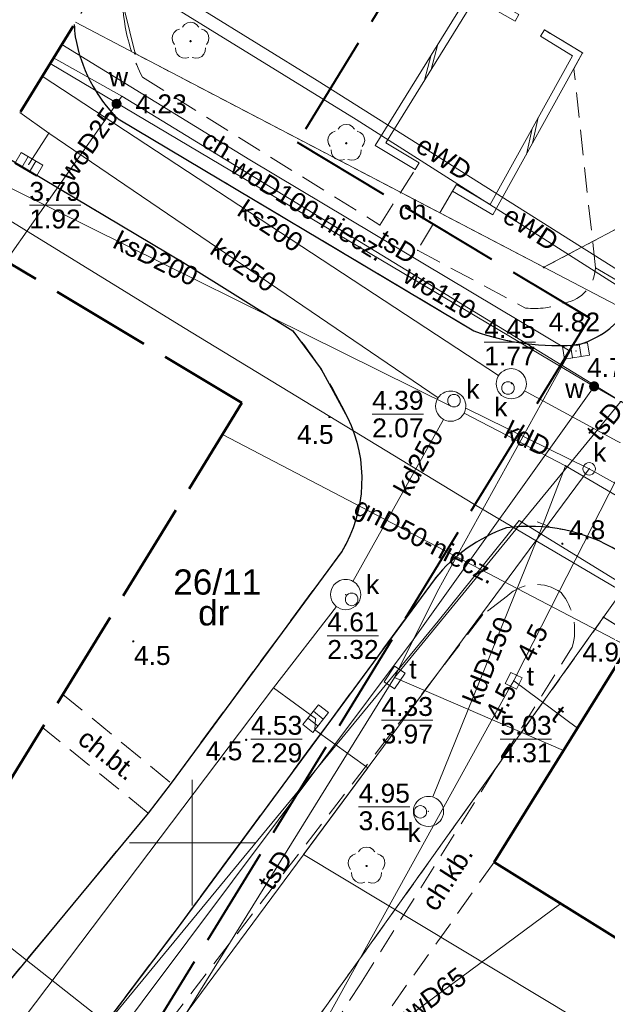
# Model space of a CAD drawing. Extents: x 5477758 to 5478338, y 5918296 to 5918502.
# Tile 52 of 138: x 5477893 to 5477916, y 5918394 to 5918433. Entities that reach past the tile are written whole.
import ezdxf
from ezdxf.enums import TextEntityAlignment as Align

# ---------------------------------------------------------------- set-up
doc = ezdxf.new("R2010")
doc.units = 0
doc.header["$PDSIZE"] = 0.75
for name, pattern in [('PRZER1-1', [2, 1, -1]), ('PRZER2-1', [3, 2, -1]), ('PRZER3-1', [4, 3, -1]), ('PRZER4-1', [5, 4, -1])]:
    doc.linetypes.add(name, pattern=pattern)
doc.layers.get('0').update_dxf_attribs({"linetype": 'CONTINUOUS', "lineweight": 13})
for name, color, linetype, lineweight in [('GEPPGD', 7, 'CONTINUOUS', 18), ('GESBZO', 7, 'CONTINUOUS', 50), ('GESDZI', 7, 'CONTINUOUS', 18), ('GESDZI_O', 7, 'CONTINUOUS', 18), ('GESUZY', 96, 'PRZER1-1', 18), ('GESUZY_O', 96, 'PRZER1-1', 18), ('GSLKRW', 7, 'CONTINUOUS', 25), ('GSPPRB', 7, 'CONTINUOUS', 20), ('GSPRDL', 96, 'CONTINUOUS', 18), ('GSPWPN', 7, 'CONTINUOUS', 13), ('GSPWPN_O', 7, 'CONTINUOUS', 13), ('GSSDSO', 7, 'CONTINUOUS', 18), ('GSSKOA', 7, 'PRZER3-1', 18), ('GSSKOD', 7, 'PRZER2-1', 18), ('GSSKOD_O', 7, 'PRZER2-1', 18), ('GULCPR', 212, 'CONTINUOUS', 18), ('GULCPR_O', 212, 'CONTINUOUS', 18), ('GULEPR', 1, 'CONTINUOUS', 18), ('GULEPR_O', 1, 'CONTINUOUS', 18), ('GULGPR', 2, 'CONTINUOUS', 18), ('GULGPR_O', 2, 'CONTINUOUS', 18), ('GULKPR', 36, 'CONTINUOUS', 18), ('GULKPR_O', 36, 'CONTINUOUS', 18), ('GULTPR', 30, 'CONTINUOUS', 18), ('GULTPR_O', 30, 'CONTINUOUS', 18), ('GULWPR', 5, 'CONTINUOUS', 18), ('GULWPR_O', 5, 'CONTINUOUS', 18), ('GUPIKP', 7, 'CONTINUOUS', 18), ('GUPIWZ', 7, 'CONTINUOUS', 18), ('GUPIWZ_O', 7, 'CONTINUOUS', 18), ('GUPKKS', 36, 'CONTINUOUS', 18), ('GUPKSD', 36, 'CONTINUOUS', 18), ('GUPPRZ', 7, 'CONTINUOUS', 18), ('GUPPRZ_O', 7, 'CONTINUOUS', 18), ('GUPWZA', 5, 'CONTINUOUS', 18), ('GUPWZA_O', 5, 'CONTINUOUS', 18), ('GUPZCP', 7, 'CONTINUOUS', 18), ('GUSIKP', 7, 'CONTINUOUS', 18), ('zakres', 150, 'PRZER4-1', 50)]:
    doc.layers.add(name, color=color, linetype=linetype, lineweight=lineweight)
doc.layers.add('kołnierz', color=11, linetype='CONTINUOUS', lineweight=70, plot=False)
doc.styles.add('GEO-INFO', font='arial.ttf')

# ---------------------------------------------------------------- blocks, each defined once
blk = doc.blocks.new('POINT')
at = {"color": 0}
blk.add_point((0, 0), dxfattribs=at)
blk = doc.blocks.new('EPPGN')
blk.add_hatch(color=0).paths.add_polyline_path([(0, -0.09), (0.027812, -0.085595), (0.052901, -0.072812), (0.072812, -0.052901), (0.085595, -0.027812), (0.09, 0), (0.085595, 0.027812), (0.072812, 0.052901), (0.052901, 0.072812), (0.027812, 0.085595), (0, 0.09), (-0.027812, 0.085595), (-0.052901, 0.072812), (-0.072812, 0.052901), (-0.085595, 0.027812), (-0.09, 0), (-0.085595, -0.027812), (-0.072812, -0.052901), (-0.052901, -0.072812), (-0.027812, -0.085595)])
blk = doc.blocks.new('ODTN_2')
at = {"color": 0}
for points in [[(-1.5, -0.5), (0.5, 0.5)], [(-0.5, -0.5), (1.5, 0.5)]]:
    blk.add_lwpolyline(points, dxfattribs=at)
blk = doc.blocks.new('SPDLP')
blk.add_hatch(color=0).paths.add_polyline_path([(0, -0.09), (0.027812, -0.085595), (0.052901, -0.072812), (0.072812, -0.052901), (0.085595, -0.027812), (0.09, 0), (0.085595, 0.027812), (0.072812, 0.052901), (0.052901, 0.072812), (0.027812, 0.085595), (0, 0.09), (-0.027812, 0.085595), (-0.052901, 0.072812), (-0.072812, 0.052901), (-0.085595, 0.027812), (-0.09, 0), (-0.085595, -0.027812), (-0.072812, -0.052901), (-0.052901, -0.072812), (-0.027812, -0.085595)])
at = {"color": 0}
for points in [[(-1.271938, -0.268652), (-1.40916, -0.048001), (-1.462858, 0.20623), (-1.426585, 0.463525), (-1.304695, 0.693003), (-1.11182, 0.867117), (-0.871109, 0.964971)], [(-0.648554, 1.126667), (-0.481106, 1.325358), (-0.255912, 1.454989), (0, 1.5), (0.255912, 1.454989), (0.481106, 1.325358), (0.648554, 1.126667)], [(0.871109, 0.964971), (1.11182, 0.867117), (1.304695, 0.693003), (1.426585, 0.463525), (1.462858, 0.20623), (1.40916, -0.048001), (1.271938, -0.268652)], [(-0.137547, -1.292703), (-0.389802, -1.355024), (-0.648184, -1.327532), (-0.881678, -1.213525), (-1.062258, -1.026689), (-1.168249, -0.78945), (-1.186929, -0.530282)], [(1.186929, -0.530282), (1.168249, -0.78945), (1.062258, -1.026689), (0.881678, -1.213525), (0.648184, -1.327532), (0.389802, -1.355024), (0.137547, -1.292703)]]:
    blk.add_lwpolyline(points, dxfattribs=at)
blk = doc.blocks.new('KOLO')
blk.add_hatch(color=0).paths.add_polyline_path([(-0.5, 0), (-0.482963, -0.12941), (-0.433013, -0.25), (-0.353553, -0.353553), (-0.25, -0.433013), (-0.12941, -0.482963), (0, -0.5), (0.12941, -0.482963), (0.25, -0.433013), (0.353553, -0.353553), (0.433013, -0.25), (0.482963, -0.12941), (0.5, 0), (0.482963, 0.12941), (0.433013, 0.25), (0.353553, 0.353553), (0.25, 0.433013), (0.12941, 0.482963), (0, 0.5), (-0.12941, 0.482963), (-0.25, 0.433013), (-0.353553, 0.353553), (-0.433013, 0.25), (-0.482963, 0.12941)])
blk = doc.blocks.new('OKRAG_PELNY')
at = {"color": 0}
blk.add_lwpolyline([(0, 0.5), (0.12941, 0.482963), (0.25, 0.433013), (0.353553, 0.353553), (0.433013, 0.25), (0.482963, 0.12941), (0.5, 0), (0.482963, -0.12941), (0.433013, -0.25), (0.353553, -0.353553), (0.25, -0.433013), (0.12941, -0.482963), (0, -0.5), (-0.12941, -0.482963), (-0.25, -0.433013), (-0.353553, -0.353553), (-0.433013, -0.25), (-0.482963, -0.12941), (-0.5, 0), (-0.482963, 0.12941), (-0.433013, 0.25), (-0.353553, 0.353553), (-0.25, 0.433013), (-0.12941, 0.482963)], close=True, dxfattribs=at)
blk = doc.blocks.new('SUUS05')
at = {"color": 0}
blk.add_lwpolyline([(0.5, -0.25), (-0.5, -0.25), (-0.5, 0.25), (0.5, 0.25)], close=True, dxfattribs=at)
for points in [[(-0.175, -0.25), (-0.175, 0.25)], [(0.175, -0.25), (0.175, 0.25)]]:
    blk.add_lwpolyline(points, dxfattribs=at)
blk = doc.blocks.new('PROSTOKAT1_5-1_PELNY')
at = {"color": 0}
blk.add_lwpolyline([(0.75, -0.5), (-0.75, -0.5), (-0.75, 0.5), (0.75, 0.5)], close=True, dxfattribs=at)
blk = doc.blocks.new('KWADRAT_NIEPRZEZR')
at = {"color": 0}
blk.add_lwpolyline([(-0.5, -0.5), (0.5, -0.5), (0.5, 0.5), (-0.5, 0.5)], close=True, dxfattribs=at)
blk = doc.blocks.new('PION_C')
at = {"color": 0}
blk.add_lwpolyline([(0, 0.5), (0, -0.5)], dxfattribs=at)

msp = doc.modelspace()

# ---------------------------------------------------------------- linework, layer by layer
at = {"color": 7, "linetype": 'Continuous', "lineweight": 13, "flags": 128}
for points in [[(5477900, 5918397.5), (5477900, 5918402.5)], [(5477897.5, 5918400), (5477902.5, 5918400)]]:
    msp.add_lwpolyline(points, dxfattribs=at)
at = {"layer": 'GESBZO', "color": 7, "linetype": 'Continuous', "lineweight": 50}
for points in [[(5477911.982, 5918399.231), (5477917.56, 5918408.197), (5477972.897, 5918373.915)], [(5477967.119, 5918364.903), (5477911.982, 5918399.231)]]:
    msp.add_lwpolyline(points, dxfattribs=at)
at = {"layer": 'GESDZI', "color": 7, "linetype": 'Continuous', "lineweight": 18}
for points in [[(5477937.825, 5918494.464), (5477897.61, 5918435.89), (5477897.31, 5918433.06), (5477897.73, 5918431.34), (5477913.96, 5918422.85), (5477918.68, 5918425.35), (5477941.35, 5918412.22), (5477950.46, 5918406.9), (5477958.503, 5918401.94)], [(5477897.73, 5918431.34), (5477897.31, 5918433.06), (5477897.61, 5918435.89), (5477895.577, 5918432.935)], [(5477927.041, 5918302.392), (5477865.49, 5918345.57), (5477899.13, 5918390.84), (5477901.96, 5918388.82), (5477916.33, 5918408.95), (5477922.92, 5918418.17), (5477913.96, 5918422.85), (5477897.73, 5918431.34), (5477895.359, 5918432.58)], [(5477895.359, 5918432.58), (5477897.73, 5918431.34)], [(5477958.503, 5918401.94), (5477950.46, 5918406.9), (5477941.35, 5918412.22), (5477918.68, 5918425.35), (5477913.96, 5918422.85), (5477922.92, 5918418.17), (5477916.33, 5918408.95), (5477972.897, 5918373.915)], [(5477972.897, 5918373.915), (5477916.33, 5918408.95), (5477901.96, 5918388.82), (5477899.13, 5918390.84), (5477865.49, 5918345.57), (5477927.041, 5918302.392)]]:
    msp.add_lwpolyline(points, dxfattribs=at)
at = {"layer": 'GESUZY', "color": 96, "linetype": 'PRZER1-1', "lineweight": 18, "ltscale": 0.5}
for points in [[(5477958.503, 5918401.94), (5477950.46, 5918406.9), (5477941.35, 5918412.22), (5477918.68, 5918425.35), (5477913.96, 5918422.85), (5477897.73, 5918431.34), (5477897.31, 5918433.06), (5477897.61, 5918435.89), (5477937.825, 5918494.464)], [(5477937.825, 5918494.464), (5477897.61, 5918435.89), (5477897.31, 5918433.06), (5477897.73, 5918431.34), (5477913.96, 5918422.85), (5477918.68, 5918425.35), (5477941.35, 5918412.22), (5477950.46, 5918406.9), (5477958.503, 5918401.94)], [(5477927.041, 5918302.392), (5477865.49, 5918345.57), (5477899.13, 5918390.84), (5477901.96, 5918388.82), (5477916.33, 5918408.95), (5477972.897, 5918373.915)], [(5477972.897, 5918373.915), (5477916.33, 5918408.95), (5477901.96, 5918388.82), (5477899.13, 5918390.84), (5477865.49, 5918345.57), (5477927.041, 5918302.392)]]:
    msp.add_lwpolyline(points, dxfattribs=at)
at = {"layer": 'GSLKRW', "color": 7, "linetype": 'Continuous', "lineweight": 25}
for points in [[(5477895.308, 5918432.497, 0.01241), (5477895.353, 5918432.004, 0.157577), (5477897.052, 5918428.743), (5477911.178, 5918420.326, 0.107372), (5477915.322, 5918419.772, 0.229991), (5477917.649, 5918421.865)], [(5477892.207, 5918427.459), (5477899.62, 5918423.06), (5477903.99, 5918420.33), (5477905.11, 5918418.8), (5477906.16, 5918416.89, -0.254493), (5477905.93, 5918411.56), (5477899.156, 5918402.364), (5477898.251, 5918401.178), (5477889.65, 5918390.79), (5477887.64, 5918388.46, -0.185281), (5477884.097, 5918388.372)], [(5477916.923, 5918411.582, 0.17002), (5477912.469, 5918412.502, 0.138117), (5477909.644, 5918410.498), (5477899.436, 5918396.65), (5477887.751, 5918381.183), (5477876.648, 5918366.683), (5477867.96, 5918355.16), (5477862.12, 5918347.42), (5477861.665, 5918346.805)]]:
    msp.add_lwpolyline(points, format="xyb", dxfattribs=at)
at = {"layer": 'GSPPRB', "color": 7, "linetype": 'Continuous', "lineweight": 20}
for p in [(5477913.986, 5918432.279), (5477915.493, 5918431.361), (5477894.304, 5918428.18), (5477908.851, 5918426.74), (5477910.337, 5918425.874), (5477907.441, 5918424.526), (5477908.947, 5918423.53), (5477914.819, 5918414.967), (5477908.77, 5918408.053), (5477903.221, 5918406.146), (5477915.288, 5918404.546), (5477914.736, 5918403.658), (5477899.156, 5918402.364), (5477898.251, 5918401.178), (5477911.982, 5918399.231), (5477914.632, 5918397.581)]:
    msp.add_point(p, dxfattribs=at)
at = {"layer": 'GSSDSO', "color": 7, "linetype": 'Continuous', "lineweight": 18}
for points in [[(5477909.005, 5918426.998), (5477907.681, 5918427.788), (5477911.227, 5918433.536), (5477912.82, 5918432.623), (5477912.969, 5918432.883), (5477911.124, 5918433.94), (5477907.266, 5918427.687), (5477908.851, 5918426.74)], [(5477913.83, 5918432.023), (5477915.091, 5918431.254), (5477911.82, 5918425.344), (5477910.491, 5918426.132), (5477910.337, 5918425.874), (5477911.933, 5918424.928), (5477915.493, 5918431.361), (5477913.986, 5918432.279)]]:
    msp.add_lwpolyline(points, close=True, dxfattribs=at)
at = {"layer": 'GSSKOA', "color": 7, "linetype": 'PRZER3-1', "lineweight": 18, "ltscale": 0.5}
for points in [[(5477895.308, 5918432.497, 0.01241), (5477895.353, 5918432.004, 0.157577), (5477897.052, 5918428.743), (5477911.178, 5918420.326, 0.107372), (5477915.322, 5918419.772, 0.229991), (5477917.649, 5918421.865), (5477920.002, 5918420.365), (5477922.774, 5918418.644), (5477934.671, 5918411.296), (5477936.246, 5918410.3), (5477952.54, 5918400.183), (5477955.756, 5918401.59), (5477958.309, 5918402.569), (5477959.059, 5918402.92)], [(5477884.1, 5918388.376, 0.183818), (5477887.645, 5918388.462), (5477889.648, 5918390.789), (5477898.251, 5918401.178), (5477899.156, 5918402.364), (5477905.925, 5918411.557, 0.25557), (5477906.159, 5918416.892, 0.066675), (5477903.985, 5918420.327)], [(5477916.923, 5918411.582, 0.17002), (5477912.469, 5918412.502, 0.138117), (5477909.644, 5918410.498), (5477899.436, 5918396.65), (5477887.751, 5918381.183), (5477876.648, 5918366.683), (5477867.96, 5918355.16), (5477862.12, 5918347.42), (5477861.665, 5918346.805)]]:
    msp.add_lwpolyline(points, format="xyb", dxfattribs=at)
msp.add_lwpolyline([(5477903.985, 5918420.327), (5477899.618, 5918423.057), (5477892.208, 5918427.46)], dxfattribs=at)
at = {"layer": 'GSSKOD', "color": 7, "linetype": 'PRZER2-1', "lineweight": 18, "ltscale": 0.5}
for points in [[(5477898.016, 5918430.406, -0.071819), (5477897.336, 5918432.397, -0.102212), (5477897.488, 5918436.03), (5477909.364, 5918453.173)], [(5477895.308, 5918432.497, 0.01241), (5477895.353, 5918432.004, 0.157577), (5477897.052, 5918428.743)], [(5477908.947, 5918423.53), (5477913.234, 5918421.232, 0.11504), (5477914.789, 5918421.434, 0.351163), (5477916.007, 5918422.835), (5477917.649, 5918421.865, -0.229991), (5477915.322, 5918419.772, -0.107372), (5477911.178, 5918420.326), (5477897.052, 5918428.743)], [(5477909.644, 5918410.498, -0.138117), (5477912.469, 5918412.502, -0.17002), (5477916.923, 5918411.582), (5477931.59, 5918402.551), (5477951.149, 5918390.455), (5477959.233, 5918385.576), (5477974.636, 5918376.629)], [(5477914.641, 5918409.933, 0.359028), (5477912.508, 5918409.806), (5477911.534, 5918409.059)], [(5477900.261, 5918390.369), (5477901, 5918389.887, 0.248684), (5477903.814, 5918389.947), (5477906.674, 5918394.398), (5477915.085, 5918407.763, 0.247475), (5477914.641, 5918409.933)], [(5477911.534, 5918409.059), (5477899.283, 5918393.144, 0.305414), (5477900.261, 5918390.369)]]:
    msp.add_lwpolyline(points, format="xyb", dxfattribs=at)
for points in [[(5477915.953, 5918440.43), (5477917.492, 5918428.892), (5477918.108, 5918426.534), (5477922.319, 5918424.276), (5477920.002, 5918420.365), (5477917.649, 5918421.865), (5477916.007, 5918422.835), (5477915.147, 5918430.736), (5477915.493, 5918431.361)], [(5477915.493, 5918431.361), (5477913.986, 5918432.279)], [(5477898.016, 5918430.406), (5477907.441, 5918424.526)], [(5477907.441, 5918424.526), (5477908.851, 5918426.74)], [(5477910.337, 5918425.874), (5477908.947, 5918423.53)], [(5477865.954, 5918352.503), (5477876.648, 5918366.683), (5477887.751, 5918381.183), (5477899.436, 5918396.65), (5477909.644, 5918410.498)], [(5477917.56, 5918408.197), (5477911.982, 5918399.231), (5477905.919, 5918390.686), (5477904.995, 5918389.152), (5477904.268, 5918387.86), (5477908.39, 5918385.079), (5477911.285, 5918383.065), (5477912.686, 5918381.948), (5477913.664, 5918381.047)], [(5477894.859, 5918405.892), (5477899.156, 5918402.364), (5477898.251, 5918401.178)], [(5477898.251, 5918401.178), (5477894.053, 5918404.58)]]:
    msp.add_lwpolyline(points, dxfattribs=at)
at = {"layer": 'GULCPR', "color": 212, "linetype": 'Continuous', "lineweight": 18}
msp.add_lwpolyline([(5477901.249, 5918387.665), (5477914.632, 5918397.581)], dxfattribs=at)
at = {"layer": 'GULEPR', "color": 1, "linetype": 'Continuous', "lineweight": 18}
for points in [[(5477957.09, 5918399.45), (5477955.548, 5918400.414), (5477947.165, 5918405.69), (5477945.326, 5918406.96), (5477944.742, 5918407.21), (5477944.409, 5918407.308), (5477943.687, 5918407.502), (5477942.91, 5918407.71), (5477940.285, 5918408.946), (5477937.356, 5918410.529), (5477930.158, 5918414.889), (5477924.924, 5918417.889), (5477918.703, 5918421.594), (5477904.953, 5918430.272), (5477898.015, 5918434.574), (5477896.72, 5918434.791)], [(5477956.855, 5918399.036), (5477949.833, 5918403.508), (5477944.777, 5918406.603), (5477944.059, 5918406.92), (5477942.974, 5918407.121), (5477940.705, 5918408.105), (5477938.886, 5918409.123), (5477933.346, 5918412.411), (5477923.958, 5918417.873), (5477918.134, 5918421.314), (5477906.504, 5918428.715), (5477897.757, 5918434.117), (5477896.584, 5918434.328), (5477896.452, 5918434.356)], [(5477935.499, 5918397.082), (5477937.361, 5918397.785), (5477912.983, 5918412.792), (5477909.758, 5918408.797), (5477894.703, 5918390.505), (5477886.307, 5918389.031), (5477885.058, 5918389.937)]]:
    msp.add_lwpolyline(points, dxfattribs=at)
at = {"layer": 'GULGPR', "color": 2, "linetype": 'Continuous', "lineweight": 18}
for points in [[(5477891.124, 5918425.698), (5477899.646, 5918420.458), (5477911.206, 5918413.431), (5477941.239, 5918395.738), (5477961.161, 5918384.007), (5477967.774, 5918379.961), (5477974.238, 5918376.007)], [(5477901.196, 5918416.209), (5477917.311, 5918407.797), (5477931.878, 5918399.322), (5477939.588, 5918394.835)]]:
    msp.add_lwpolyline(points, dxfattribs=at)
at = {"layer": 'GULKPR', "color": 36, "linetype": 'Continuous', "lineweight": 18}
for points in [[(5477912.162, 5918418.555), (5477894.041, 5918430.438)], [(5477909.763, 5918417.673), (5477894.304, 5918428.18), (5477893.156, 5918429)], [(5477893.507, 5918426.943), (5477894.304, 5918428.18)], [(5477910.26, 5918417.336), (5477891.651, 5918426.555)], [(5477932.971, 5918407.191), (5477913.191, 5918417.939)], [(5477915.758, 5918414.847), (5477910.854, 5918417.255)], [(5477906.379, 5918410.378), (5477909.967, 5918416.812)], [(5477956.789, 5918390.358), (5477947.622, 5918395.734), (5477945.657, 5918396.892), (5477932.951, 5918404.334), (5477930.059, 5918406.036), (5477923.516, 5918409.832), (5477920.145, 5918411.846), (5477914.819, 5918414.967), (5477910.792, 5918417.059)], [(5477915.758, 5918414.847), (5477904.421, 5918399.536), (5477906.967, 5918402.974), (5477866.761, 5918348.672)], [(5477913.929, 5918412.651), (5477914.819, 5918414.967)], [(5477947.913, 5918396.914), (5477915.758, 5918414.847)], [(5477909.547, 5918401.817), (5477913.929, 5918412.651)], [(5477883.411, 5918379.939), (5477903.221, 5918406.146), (5477905.72, 5918409.379)], [(5477904.896, 5918404.93), (5477903.221, 5918406.146)], [(5477904.896, 5918404.93), (5477904.87, 5918404.482), (5477906.967, 5918402.974)], [(5477938.504, 5918379.01), (5477904.421, 5918399.536)]]:
    msp.add_lwpolyline(points, dxfattribs=at)
at = {"layer": 'GULTPR', "color": 30, "linetype": 'Continuous', "lineweight": 18}
for points in [[(5477894.819, 5918431.703), (5477902.285, 5918427.122), (5477915.001, 5918419.525), (5477909.726, 5918409.968), (5477908.029, 5918406.56)], [(5477908.029, 5918406.56), (5477924.72, 5918426.924)], [(5477922.67, 5918425.86), (5477922.52, 5918425.566), (5477912.874, 5918406.653), (5477912.76, 5918406.43), (5477912.639, 5918406.211), (5477904.061, 5918390.689), (5477903.94, 5918390.47), (5477913.569, 5918382.272), (5477913.76, 5918382.11), (5477913.65, 5918381.879), (5477908.41, 5918370.85), (5477908.262, 5918370.649), (5477904.55, 5918365.6), (5477904.751, 5918365.452), (5477947.345, 5918334.06)], [(5477908.029, 5918406.56), (5477898.547, 5918391.286)], [(5477908.029, 5918406.56), (5477914.736, 5918403.658)], [(5477912.76, 5918406.43), (5477915.288, 5918404.546)], [(5477890.015, 5918398.006), (5477898.547, 5918391.286)]]:
    msp.add_lwpolyline(points, dxfattribs=at)
at = {"layer": 'GULWPR', "color": 5, "linetype": 'Continuous', "lineweight": 18}
for points in [[(5477955.968, 5918397.472), (5477946.993, 5918402.936), (5477941.139, 5918406.6), (5477936.272, 5918409.44), (5477935.954, 5918409.731), (5477922.073, 5918418.277), (5477917.15, 5918417.448), (5477915.953, 5918418.122), (5477894.353, 5918430.945)], [(5477894.488, 5918431.165), (5477897.208, 5918429.641), (5477922.238, 5918414.33), (5477935.328, 5918406.317), (5477940.653, 5918403.243), (5477944.829, 5918400.897), (5477958.681, 5918392.967)], [(5477897.208, 5918429.641), (5477896.991, 5918429.342), (5477892.599, 5918423.097)], [(5477915.953, 5918418.122), (5477908.77, 5918408.053), (5477881.88, 5918372.15), (5477885.271, 5918369.927)]]:
    msp.add_lwpolyline(points, dxfattribs=at)
at = {"layer": 'GUPPRZ_O', "color": 36, "linetype": 'Continuous', "lineweight": 9, "flags": 128}
for points in [[(5477893.531, 5918425.317), (5477895.569, 5918425.317)], [(5477911.591, 5918419.875), (5477913.629, 5918419.875)], [(5477907.141, 5918417.021), (5477909.179, 5918417.021)], [(5477905.357, 5918408.221), (5477907.396, 5918408.221)], [(5477902.327, 5918404.116), (5477904.365, 5918404.116)], [(5477906.601, 5918401.418), (5477908.64, 5918401.418)]]:
    msp.add_lwpolyline(points, dxfattribs=at)
at = {"layer": 'GUPPRZ_O', "color": 30, "linetype": 'Continuous', "lineweight": 9, "flags": 128}
for points in [[(5477907.513, 5918404.861), (5477909.551, 5918404.861)], [(5477912.226, 5918404.117), (5477914.264, 5918404.117)]]:
    msp.add_lwpolyline(points, dxfattribs=at)
at = {"layer": 'GUSIKP', "color": 36, "linetype": 'Continuous', "lineweight": 18}
for points in [[(5477913.263, 5918418.226, 0.57735), (5477912.363, 5918418.745, 1.732051)], [(5477910.86, 5918417.336, 0.57735), (5477909.96, 5918417.855, 1.732051)], [(5477906.687, 5918409.854, 0.57735), (5477905.787, 5918410.374, 1.732051)], [(5477909.977, 5918401.241, 0.57735), (5477909.077, 5918401.761, 1.732051)]]:
    msp.add_lwpolyline(points, format="xyb", close=True, dxfattribs=at)
at = {"layer": 'kołnierz', "linetype": 'PRZER4-1', "lineweight": 50}
msp.add_lwpolyline([(5477977.309, 5918380.798), (5477954.837, 5918395.479), (5477993.178, 5918463.057), (5477934.574, 5918496.308), (5477890.354, 5918424.446), (5477901.969, 5918417.467), (5477859.483, 5918348.301), (5477882.168, 5918332.75), (5477926.647, 5918301.778)], close=True, dxfattribs=at)
at = {"layer": 'zakres', "linetype": 'PRZER4-1', "lineweight": 40}
msp.add_lwpolyline([(5477963.54, 5918377.848), (5477941.504, 5918392.244), (5477979.546, 5918459.295), (5477938.033, 5918482.848), (5477904.167, 5918427.813), (5477915.775, 5918420.837), (5477872.982, 5918351.171), (5477887.852, 5918340.978), (5477923.836, 5918315.921)], close=True, dxfattribs=at)

# ---------------------------------------------------------------- block references
at = {"layer": 'GEPPGD', "color": 7, "lineweight": 18, "xscale": 0.5, "yscale": 0.5}
for p in [(5477897.73, 5918431.34), (5477913.96, 5918422.85), (5477916.33, 5918408.95)]:
    msp.add_blockref('EPPGN', p, dxfattribs=at)
at = {"layer": 'GSPRDL', "color": 96, "lineweight": 18, "xscale": 0.5, "yscale": 0.5}
for p in [(5477899.931, 5918431.829), (5477906.112, 5918427.776), (5477906.919, 5918399.076)]:
    msp.add_blockref('SPDLP', p, dxfattribs=at)
at = {"layer": 'GSPWPN', "color": 7, "lineweight": 13, "xscale": 0.09, "yscale": 0.09}
for p in [(5477905.443, 5918416.905), (5477914.693, 5918411.873), (5477897.656, 5918407.996), (5477902.136, 5918404.085)]:
    msp.add_blockref('KOLO', p, dxfattribs=at)
at = {"layer": 'GSSDSO', "color": 7, "lineweight": 18, "xscale": 0.5}
for p, yscale, rotation in [((5477909.482, 5918430.993), 0.300000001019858, 238.3233985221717), ((5477913.498, 5918428.065), 0.299999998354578, 61.04044905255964)]:
    msp.add_blockref('ODTN_2', p, dxfattribs=dict(at, yscale=yscale, rotation=rotation))
at = {"layer": 'GUPIKP', "color": 30, "lineweight": 18, "xscale": 0.5, "yscale": 0.5}
for p in [(5477908.029, 5918406.56), (5477912.76, 5918406.43)]:
    msp.add_blockref('POINT', p, dxfattribs=at)
at = {"layer": 'GUPIWZ', "color": 7, "lineweight": 18, "xscale": 0.5, "yscale": 0.5}
for p in [(5477912.533, 5918418.056), (5477910.391, 5918417.555), (5477915.758, 5918414.847), (5477906.326, 5918409.663), (5477909.052, 5918401.225)]:
    msp.add_blockref('OKRAG_PELNY', p, dxfattribs=at)
for name, p, rotation in [('PROSTOKAT1_5-1_PELNY', (5477908.029, 5918406.56), 56.11491174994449), ('KWADRAT_NIEPRZEZR', (5477912.76, 5918406.43), 63.41105642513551)]:
    msp.add_blockref(name, p, dxfattribs=dict(at, rotation=rotation))
at = {"layer": 'GUPKKS', "color": 36, "lineweight": 18}
for p, rotation in [((5477893.507, 5918426.943), 149.8812103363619), ((5477915.231, 5918419.532), 8.88065658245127), ((5477904.896, 5918404.93), 51.67894977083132)]:
    msp.add_blockref('SUUS05', p, dxfattribs=dict(at, rotation=rotation))
at = {"layer": 'GUPKSD', "color": 36, "lineweight": 18, "xscale": 0.5, "yscale": 0.5}
msp.add_blockref('POINT', (5477915.758, 5918414.847), dxfattribs=at)
at = {"layer": 'GUPPRZ', "color": 5, "lineweight": 18}
for p in [(5477896.991, 5918429.342), (5477915.953, 5918418.122)]:
    msp.add_blockref('POINT', p, dxfattribs=at)
at = {"layer": 'GUPPRZ', "color": 36, "lineweight": 18}
for p in [(5477893.507, 5918426.943), (5477915.231, 5918419.532), (5477912.663, 5918418.226), (5477910.26, 5918417.336), (5477915.758, 5918414.847), (5477906.087, 5918409.854), (5477904.896, 5918404.93), (5477909.377, 5918401.241)]:
    msp.add_blockref('POINT', p, dxfattribs=at)
at = {"layer": 'GUPPRZ', "color": 30, "lineweight": 18}
for p in [(5477908.029, 5918406.56), (5477912.874, 5918406.653), (5477912.639, 5918406.211), (5477912.76, 5918406.43)]:
    msp.add_blockref('POINT', p, dxfattribs=at)
at = {"layer": 'GUPWZA', "color": 5, "lineweight": 18, "xscale": 0.4, "yscale": 0.4}
for p, rotation in [((5477896.991, 5918429.342), 321.766120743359), ((5477915.953, 5918418.122), 330.5138855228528)]:
    msp.add_blockref('KOLO', p, dxfattribs=dict(at, rotation=rotation))
at = {"layer": 'GUPZCP', "color": 7, "lineweight": 18, "xscale": 0.5, "yscale": 0.5, "rotation": 68.97990090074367}
msp.add_blockref('PION_C', (5477913.929, 5918412.651), dxfattribs=at)

# ---------------------------------------------------------------- texts
at = {"layer": 'GESDZI_O', "color": 7, "linetype": 'Continuous', "lineweight": 0, "style": 'GEO-INFO'}
msp.add_text('26/11', height=1, dxfattribs=at).set_placement((5477900.99, 5918410.371), align=Align.MIDDLE)
at = {"layer": 'GESUZY_O', "color": 96, "linetype": 'Continuous', "lineweight": 0, "style": 'GEO-INFO'}
msp.add_text('dr', height=1, dxfattribs=at).set_placement((5477900.851, 5918409.149), align=Align.MIDDLE)
at = {"layer": 'GSPWPN_O', "color": 7, "linetype": 'Continuous', "lineweight": 0, "style": 'GEO-INFO'}
for s, p in [('4.5', (5477904.154, 5918415.837)), ('4.8', (5477914.94, 5918412.053)), ('4.5', (5477897.682, 5918407.059)), ('4.9', (5477915.488, 5918407.195)), ('4.5', (5477900.53, 5918403.272))]:
    msp.add_text(s, height=0.75, dxfattribs=at).set_placement(p)
at = {"layer": 'GSSKOD_O', "color": 7, "linetype": 'Continuous', "lineweight": 0, "style": 'GEO-INFO'}
for s, rotation, p in [('ch.', 329.1986, (5477901.104, 5918427.685)), ('ch.bt.', 321.9762, (5477896.644, 5918403.517)), ('ch.kb.', 57.3467, (5477910.107, 5918398.61))]:
    msp.add_text(s, height=0.75, rotation=rotation, dxfattribs=at).set_placement(p, align=Align.MIDDLE)
msp.add_text('ch.', height=0.75, dxfattribs=at).set_placement((5477908.889, 5918425.143), align=Align.MIDDLE)
at = {"layer": 'GULCPR_O', "color": 212, "linetype": 'Continuous', "lineweight": 0, "style": 'GEO-INFO'}
msp.add_text('cwD65', height=0.75, rotation=36.5373, dxfattribs=at).set_placement((5477909.449, 5918393.855), align=Align.MIDDLE)
at = {"layer": 'GULEPR_O', "color": 1, "linetype": 'Continuous', "lineweight": 0, "style": 'GEO-INFO'}
for rotation, p in [(327.743, (5477909.994, 5918427.194)), (327.5288, (5477913.441, 5918424.401))]:
    msp.add_text('eWD', height=0.75, rotation=rotation, dxfattribs=at).set_placement(p, align=Align.MIDDLE_CENTER)
at = {"layer": 'GULGPR_O', "color": 2, "linetype": 'Continuous', "lineweight": 0, "style": 'GEO-INFO'}
msp.add_text('gnD50-niecz.', height=0.75, rotation=332.4379, dxfattribs=at).set_placement((5477909.254, 5918412.003), align=Align.MIDDLE_CENTER)
at = {"layer": 'GULKPR_O', "color": 36, "linetype": 'Continuous', "lineweight": 0, "style": 'GEO-INFO'}
for s, rotation, p in [('ks200', 326.7456, (5477903.101, 5918424.496)), ('ksD200', 333.6441, (5477898.551, 5918423.2)), ('kd250', 325.7986, (5477902.034, 5918422.927)), ('kdD', 333.8463, (5477913.306, 5918416.051)), ('kd250', 60.8532, (5477908.978, 5918415.127)), ('kdD150', 67.9808, (5477911.738, 5918407.234))]:
    msp.add_text(s, height=0.75, rotation=rotation, dxfattribs=at).set_placement(p, align=Align.MIDDLE_CENTER)
at = {"layer": 'GULTPR_O', "color": 30, "linetype": 'Continuous', "lineweight": 0, "style": 'GEO-INFO'}
msp.add_text('tsD', height=0.75, rotation=329.145, dxfattribs=at).set_placement((5477908.149, 5918423.669), align=Align.MIDDLE_CENTER)
for s, rotation, p in [('tsD', 50.6611, (5477916.374, 5918416.742)), ('t', 323.305, (5477914.536, 5918405.12)), ('tsD', 58.1687, (5477903.288, 5918398.923))]:
    msp.add_text(s, height=0.75, rotation=rotation, dxfattribs=at).set_placement(p, align=Align.MIDDLE)
at = {"layer": 'GULWPR_O', "color": 5, "linetype": 'Continuous', "lineweight": 0, "style": 'GEO-INFO'}
for s, rotation, p in [('woD25', 54.8818, (5477895.859, 5918427.736)), ('woD100-niecz.', 328.5455, (5477904.6, 5918425.18)), ('wo110', 329.306, (5477909.826, 5918421.843))]:
    msp.add_text(s, height=0.75, rotation=rotation, dxfattribs=at).set_placement(p, align=Align.MIDDLE_CENTER)
at = {"layer": 'GUPIWZ_O', "color": 7, "linetype": 'Continuous', "lineweight": 0, "style": 'GEO-INFO'}
for s, p in [('k', (5477911.401, 5918417.635)), ('k', (5477912.514, 5918416.928)), ('k', (5477916.438, 5918415.126)), ('k', (5477907.418, 5918409.878)), ('t', (5477908.905, 5918406.519)), ('t', (5477913.564, 5918406.245)), ('k', (5477909.072, 5918400.027))]:
    msp.add_text(s, height=0.75, dxfattribs=at).set_placement(p, align=Align.RIGHT)
at = {"layer": 'GUPPRZ_O', "color": 5, "linetype": 'Continuous', "lineweight": 0, "style": 'GEO-INFO'}
for s, p in [('4.23', (5477897.741, 5918429.342)), ('4.73', (5477915.674, 5918418.872))]:
    msp.add_text(s, height=0.75, dxfattribs=at).set_placement(p, align=Align.MIDDLE_LEFT)
at = {"layer": 'GUPPRZ_O', "color": 36, "linetype": 'Continuous', "lineweight": 0, "style": 'GEO-INFO'}
for s, p in [('3.79', (5477893.531, 5918425.489)), ('1.92', (5477893.531, 5918424.394)), ('4.45', (5477911.591, 5918420.047)), ('1.77', (5477911.591, 5918418.952)), ('4.39', (5477907.141, 5918417.194)), ('2.07', (5477907.141, 5918416.099)), ('4.61', (5477905.357, 5918408.393)), ('2.32', (5477905.357, 5918407.298)), ('4.53', (5477902.327, 5918404.288)), ('2.29', (5477902.327, 5918403.193)), ('4.95', (5477906.601, 5918401.591)), ('3.61', (5477906.601, 5918400.496))]:
    msp.add_text(s, height=0.75, dxfattribs=at).set_placement(p)
msp.add_text('4.82', height=0.75, dxfattribs=at).set_placement((5477914.151, 5918420.679), align=Align.MIDDLE_LEFT)
at = {"layer": 'GUPPRZ_O', "color": 30, "linetype": 'Continuous', "lineweight": 0, "style": 'GEO-INFO'}
for rotation, p in [(62.8507, (5477913.163, 5918407.297)), (64.1467, (5477911.928, 5918404.946))]:
    msp.add_text('4.5', height=0.75, rotation=rotation, dxfattribs=at).set_placement(p, align=Align.MIDDLE_LEFT)
for s, p in [('4.33', (5477907.513, 5918405.034)), ('5.03', (5477912.226, 5918404.29)), ('3.97', (5477907.513, 5918403.939)), ('4.31', (5477912.226, 5918403.195))]:
    msp.add_text(s, height=0.75, dxfattribs=at).set_placement(p)
at = {"layer": 'GUPWZA_O', "color": 5, "linetype": 'Continuous', "lineweight": 0, "style": 'GEO-INFO'}
for p in [(5477897.45, 5918430.032), (5477915.561, 5918417.662)]:
    msp.add_text('w', height=0.75, dxfattribs=at).set_placement(p, align=Align.RIGHT)

doc.saveas('drawing.dxf')
